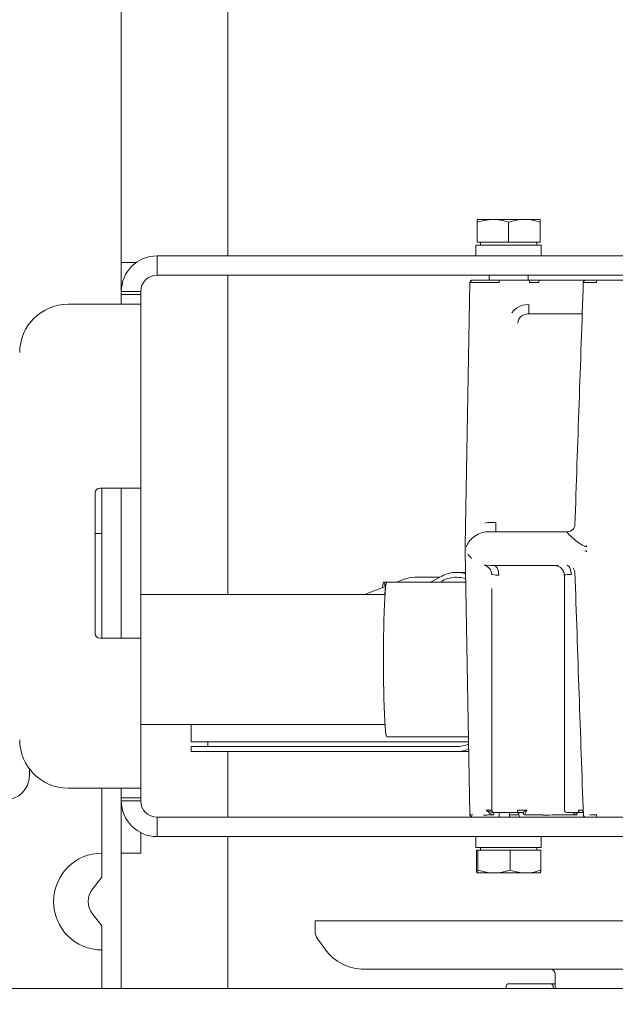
# Model space of a CAD drawing. Header units: centimetres. Extents: x -1436 to 1974, y -887 to 4352.
# Tile 41 of 105: x 532 to 544, y 2533 to 2553. Entities that reach past the tile are written whole.
import ezdxf

# ---------------------------------------------------------------- set-up
doc = ezdxf.new("R2010")
doc.units = ezdxf.units.CM
doc.header["$MEASUREMENT"] = 0
doc.layers.add('00 - nowa technologia myjni_Nr_pióra__246', color=7, linetype='Continuous', lineweight=20, true_color=0x1db3b3)
doc.layers.add('299-A Wymiary Opisy', color=7, linetype='Continuous')
doc.layers.add('299-A Wymiary Opisy_Nr_pióra__11', color=7, linetype='Continuous', lineweight=0)
doc.styles.add('STYL_AUTOMATYCZNY_1', font='arial.ttf')
doc.dimstyles.new('STYL_AUTOMATYCZNY__1', dxfattribs={"dimtxt": 13, "dimasz": 7.6, "dimexe": 0.18, "dimexo": 0.0625, "dimgap": 0, "dimtad": 1, "dimdec": 0, "dimzin": 0, "dimdsep": 46, "dimtxsty": 'STYL_AUTOMATYCZNY_1', "dimblk": 'ARROWHEAD_2', "dimblk1": 'ARROWHEAD_2', "dimblk2": 'ARROWHEAD_2', "dimcen": 0.09, "dimclrd": 7, "dimclre": 7, "dimclrt": 7, "dimadec": 0, "dimazin": 0, "dimtfac": 1, "dimtdec": 4, "dimtmove": 0, "dimatfit": 3, "dimfxl": 0, "dimtolj": 1, "dimtzin": 0, "dimarcsym": 0})

# ---------------------------------------------------------------- blocks, each defined once
blk = doc.blocks.new('*D80')
at = {"layer": '299-A Wymiary Opisy_Nr_pióra__11', "color": 7, "linetype": 'Continuous', "lineweight": 0}
for p, q in [((62.397, 2870.081), (62.379, 2855.081)), ((621.207, 2869.379), (621.188, 2854.379)), ((65.281, 2867.577), (59.495, 2857.584)), ((618.304, 2856.882), (624.09, 2866.875)), ((62.388, 2862.581), (57.498, 2862.587)), ((621.197, 2861.879), (62.388, 2862.581)), ((626.087, 2861.873), (621.197, 2861.879))]:
    blk.add_line(p, q, dxfattribs=at)
at = {"layer": '299-A Wymiary Opisy_Nr_pióra__11', "color": 7, "lineweight": 0, "insert": (326.923, 2864.848), "char_height": 13, "attachment_point": 7, "rotation": 359.928, "style": 'STYL_AUTOMATYCZNY_1'}
blk.add_mtext('\\A1;{\\pql;\\fArial|b0|i0|c238|p0;\\W1.000000;559}', dxfattribs=at)
blk = doc.blocks.new('ARROWHEAD_2')
at = {"color": 0, "linetype": 'Continuous', "lineweight": 0}
for p, q in [((-0.3781, -0.655), (0.3781, 0.655)), ((0, 0), (-1, 0))]:
    blk.add_line(p, q, dxfattribs=at)

msp = doc.modelspace()

# ---------------------------------------------------------------- linework, layer by layer
at = {"layer": '00 - nowa technologia myjni_Nr_pióra__246', "color": 132, "linetype": 'Continuous', "lineweight": 20, "true_color": 0x1db3b3}
for p, q in [((533.868, 2547.777), (533.868, 2592.876)), ((536.068, 2560.175), (536.068, 2548.516)), ((541.219, 2549.266), (541.543, 2549.266)), ((541.219, 2549.266), (541.219, 2549.208)), ((541.219, 2548.795), (541.219, 2549.208)), ((541.543, 2549.266), (541.557, 2549.266)), ((541.557, 2549.266), (541.543, 2549.266)), ((541.557, 2549.266), (542.193, 2549.266)), ((541.868, 2548.795), (541.868, 2549.208)), ((542.193, 2549.266), (542.518, 2549.266)), ((542.518, 2549.208), (542.518, 2549.266)), ((542.518, 2548.795), (542.518, 2549.208)), ((541.868, 2548.736), (541.194, 2548.736)), ((541.194, 2548.736), (541.194, 2548.516)), ((541.219, 2548.795), (541.868, 2548.795)), ((541.287, 2548.736), (541.287, 2548.795)), ((541.868, 2548.795), (542.518, 2548.795)), ((542.543, 2548.736), (541.868, 2548.736)), ((542.45, 2548.736), (542.45, 2548.795)), ((542.543, 2548.736), (542.543, 2548.516)), ((534.608, 2548.516), (538.485, 2548.516)), ((534.608, 2548.115), (534.608, 2548.516)), ((538.485, 2548.516), (539.735, 2548.516)), ((546.769, 2548.516), (539.735, 2548.516)), ((534.175, 2548.376), (533.868, 2548.376)), ((533.868, 2548.376), (533.868, 2548.176)), ((533.868, 2548.176), (533.868, 2547.776)), ((534.608, 2548.115), (538.485, 2548.115)), ((536.068, 2548.115), (536.068, 2541.521)), ((538.485, 2548.115), (539.735, 2548.115)), ((546.769, 2548.115), (539.735, 2548.115)), ((541.469, 2548.016), (541.469, 2548.115)), ((542.269, 2548.016), (542.269, 2548.115)), ((541.068, 2547.967), (540.973, 2542.531)), ((541.118, 2548.016), (541.127, 2548.016)), ((541.127, 2548.016), (541.676, 2548.016)), ((541.676, 2548.016), (542.298, 2548.016)), ((541.676, 2547.967), (541.676, 2548.016)), ((542.298, 2547.967), (542.298, 2548.016)), ((542.298, 2548.016), (542.54, 2548.016)), ((542.54, 2548.016), (542.541, 2548.016)), ((542.541, 2548.016), (543.461, 2548.016)), ((543.411, 2547.967), (543.682, 2547.967)), ((543.461, 2548.016), (543.709, 2548.016)), ((543.709, 2548.016), (544.287, 2548.016)), ((543.808, 2548.016), (543.879, 2548.016)), ((543.879, 2548.016), (543.845, 2548.016)), ((543.879, 2548.016), (543.879, 2548.016)), ((543.879, 2548.016), (543.879, 2548.016)), ((543.879, 2548.016), (543.879, 2548.016)), ((543.879, 2548.016), (543.879, 2548.016)), ((533.868, 2547.776), (533.868, 2547.716)), ((534.269, 2547.776), (533.868, 2547.776)), ((533.868, 2547.516), (533.868, 2547.716)), ((534.269, 2547.716), (533.868, 2547.716)), ((534.269, 2547.675), (534.269, 2547.777)), ((534.269, 2547.776), (534.269, 2547.716)), ((534.269, 2547.516), (534.269, 2547.716)), ((532.769, 2547.516), (533.528, 2547.516)), ((533.528, 2547.516), (534.269, 2547.516)), ((534.269, 2547.516), (534.269, 2543.715)), ((542.259, 2547.315), (542.271, 2547.316)), ((542.271, 2547.316), (543.388, 2547.316)), ((533.329, 2540.716), (533.329, 2543.616)), ((533.429, 2543.715), (533.528, 2543.715)), ((533.468, 2543.715), (533.468, 2540.615)), ((534.269, 2543.715), (533.528, 2543.715)), ((533.868, 2543.715), (533.868, 2540.615)), ((533.868, 2543.715), (533.868, 2543.616)), ((533.868, 2543.616), (533.868, 2540.716)), ((534.269, 2543.715), (534.269, 2543.616)), ((534.269, 2543.616), (534.269, 2540.716)), ((541.495, 2543.009), (541.601, 2543.009)), ((541.601, 2543.009), (541.601, 2542.816)), ((541.442, 2542.815), (541.46, 2542.816)), ((543.086, 2542.816), (541.46, 2542.816)), ((543.088, 2542.816), (543.086, 2542.816)), ((543.087, 2542.816), (543.086, 2542.816)), ((543.088, 2542.816), (543.086, 2542.816)), ((541.068, 2536.965), (540.973, 2542.401)), ((541, 2542.517), (541.008, 2542.533)), ((543.44, 2542.516), (543.45, 2542.512)), ((543.472, 2542.509), (543.476, 2542.509)), ((540.794, 2541.976), (540.98, 2541.976)), ((541.548, 2542.116), (541.561, 2542.116)), ((541.548, 2542.116), (541.562, 2542.116)), ((542.819, 2542.116), (541.561, 2542.116)), ((542.82, 2542.116), (542.819, 2542.116)), ((539.29, 2541.776), (539.349, 2541.776)), ((539.349, 2541.776), (539.351, 2541.776)), ((539.352, 2541.776), (540.984, 2541.776)), ((539.557, 2541.776), (539.709, 2541.834)), ((539.928, 2541.876), (540.444, 2541.876)), ((540.253, 2541.776), (540.486, 2541.897)), ((540.453, 2541.776), (540.503, 2541.801)), ((541.542, 2541.932), (541.603, 2541.921)), ((543.019, 2537.066), (543.019, 2541.916)), ((538.893, 2541.521), (539.326, 2541.687)), ((541.519, 2541.598), (541.519, 2541.64)), ((541.519, 2541.64), (541.519, 2541.598)), ((541.519, 2537.066), (541.519, 2541.598)), ((534.269, 2541.521), (539.315, 2541.521)), ((533.528, 2540.615), (533.429, 2540.615)), ((534.269, 2540.615), (533.528, 2540.615)), ((533.868, 2540.716), (533.868, 2540.615)), ((534.269, 2540.716), (534.269, 2540.615)), ((534.269, 2540.615), (534.269, 2537.516)), ((534.269, 2538.831), (535.309, 2538.831)), ((534.269, 2538.831), (539.315, 2538.831)), ((534.269, 2538.831), (535.309, 2538.831)), ((535.309, 2538.603), (535.309, 2538.831)), ((535.309, 2538.603), (535.309, 2538.476)), ((539.352, 2538.576), (541.039, 2538.576)), ((535.309, 2538.476), (541.041, 2538.476)), ((535.309, 2538.376), (535.309, 2538.275)), ((535.309, 2538.376), (540.794, 2538.376)), ((535.655, 2538.376), (535.655, 2538.476)), ((535.309, 2538.275), (540.794, 2538.275)), ((536.068, 2538.276), (536.068, 2536.916)), ((540.794, 2538.275), (541.045, 2538.275)), ((531.969, 2537.776), (531.969, 2537.916)), ((532.769, 2537.516), (533.528, 2537.516)), ((533.468, 2537.516), (533.468, 2535.676)), ((533.528, 2537.516), (534.269, 2537.516)), ((533.868, 2537.516), (533.868, 2537.316)), ((534.269, 2537.316), (534.269, 2537.516)), ((533.868, 2537.316), (533.868, 2537.339)), ((534.269, 2537.316), (533.868, 2537.316)), ((533.868, 2537.316), (533.868, 2537.256)), ((534.269, 2537.316), (534.269, 2537.256)), ((534.269, 2537.256), (533.868, 2537.256)), ((533.868, 2537.255), (533.868, 2533.376)), ((533.868, 2537.176), (533.868, 2537.248)), ((533.868, 2536.176), (533.868, 2537.176)), ((534.269, 2537.251), (534.269, 2537.256)), ((542.241, 2537.064), (542.052, 2537.066)), ((542.052, 2537.016), (542.052, 2537.066)), ((534.608, 2536.916), (534.608, 2536.516)), ((534.608, 2536.916), (538.485, 2536.916)), ((538.485, 2536.916), (539.735, 2536.916)), ((539.735, 2536.916), (546.769, 2536.916)), ((541.564, 2536.966), (541.446, 2536.964)), ((541.552, 2537.016), (541.555, 2537.016)), ((541.552, 2537.016), (541.555, 2537.016)), ((541.568, 2537.016), (541.554, 2537.016)), ((541.819, 2537.016), (541.568, 2537.016)), ((541.676, 2537.016), (541.676, 2536.966)), ((541.676, 2536.966), (541.676, 2536.916)), ((542.052, 2537.016), (541.819, 2537.016)), ((541.887, 2537.016), (541.887, 2536.966)), ((541.887, 2536.916), (541.887, 2536.966)), ((541.887, 2536.966), (542.082, 2536.966)), ((542.137, 2537.016), (542.052, 2537.016)), ((542.137, 2537.016), (542.137, 2537.016)), ((542.17, 2537.023), (542.173, 2537.024)), ((542.254, 2536.965), (542.184, 2536.966)), ((542.185, 2537.028), (542.186, 2537.029)), ((543.194, 2537.016), (543.069, 2537.016)), ((543.335, 2537.016), (543.194, 2537.016)), ((543.215, 2537.016), (543.244, 2537.016)), ((543.399, 2537.016), (543.334, 2537.016)), ((543.399, 2537.016), (543.401, 2537.021)), ((543.399, 2537.016), (543.399, 2537.016)), ((543.408, 2537.038), (543.409, 2537.041)), ((543.682, 2536.965), (543.544, 2536.964)), ((534.269, 2536.176), (534.269, 2536.598)), ((534.608, 2536.516), (538.485, 2536.516)), ((536.068, 2536.516), (536.068, 2533.376)), ((538.485, 2536.516), (539.735, 2536.516)), ((539.735, 2536.516), (546.769, 2536.516)), ((541.194, 2536.516), (541.897, 2536.516)), ((541.194, 2536.295), (541.194, 2536.516)), ((541.897, 2536.516), (542.543, 2536.516)), ((542.543, 2536.295), (542.543, 2536.516)), ((541.194, 2536.295), (541.897, 2536.295)), ((542.169, 2536.295), (541.287, 2536.295)), ((541.287, 2536.295), (541.287, 2536.236)), ((541.897, 2536.295), (542.543, 2536.295)), ((542.45, 2536.295), (542.169, 2536.295)), ((542.45, 2536.295), (542.45, 2536.236)), ((533.868, 2536.176), (534.269, 2536.176)), ((541.235, 2536.236), (541.203, 2536.236)), ((541.203, 2536.236), (541.203, 2535.824)), ((541.9, 2536.236), (541.235, 2536.236)), ((541.235, 2536.236), (541.235, 2535.824)), ((542.534, 2536.236), (541.9, 2536.236)), ((541.9, 2536.236), (541.9, 2535.824)), ((542.534, 2536.236), (542.534, 2535.824)), ((533.268, 2535.425), (533.468, 2535.676)), ((541.219, 2535.766), (541.218, 2535.766)), ((541.219, 2535.766), (541.218, 2535.766)), ((541.568, 2535.766), (541.219, 2535.766)), ((541.219, 2535.766), (541.219, 2535.766)), ((542.204, 2535.766), (541.568, 2535.766)), ((542.217, 2535.766), (542.204, 2535.766)), ((542.204, 2535.766), (542.217, 2535.766)), ((542.518, 2535.766), (542.217, 2535.766)), ((542.518, 2535.766), (542.519, 2535.766)), ((533.468, 2534.676), (533.268, 2534.926)), ((533.468, 2534.676), (533.468, 2533.376)), ((540.504, 2534.776), (537.869, 2534.776)), ((537.87, 2534.571), (537.869, 2534.776)), ((555.869, 2534.776), (540.504, 2534.776)), ((538.078, 2534.19), (537.927, 2534.398)), ((541.226, 2533.776), (538.888, 2533.776)), ((554.849, 2533.776), (541.226, 2533.776)), ((542.829, 2533.676), (542.829, 2533.376)), ((541.819, 2533.376), (541.819, 2533.426)), ((542.019, 2533.476), (541.868, 2533.476)), ((542.325, 2533.476), (542.019, 2533.476)), ((542.429, 2533.476), (542.325, 2533.476)), ((542.429, 2533.476), (542.735, 2533.476)), ((542.829, 2533.476), (542.736, 2533.476)), ((542.785, 2533.427), (542.787, 2533.376)), ((551.784, 2533.376), (528.909, 2533.376))]:
    msp.add_line(p, q, dxfattribs=at)
for points in [[(541.543, 2549.266), (541.455, 2549.261), (541.361, 2549.246), (541.293, 2549.23), (541.219, 2549.208)], [(541.557, 2549.265), (541.66, 2549.257), (541.77, 2549.236), (541.868, 2549.208)], [(541.868, 2549.208), (541.971, 2549.237), (542.062, 2549.256), (542.129, 2549.263), (542.193, 2549.266)], [(542.193, 2549.266), (542.258, 2549.263), (542.325, 2549.256), (542.416, 2549.237), (542.518, 2549.208)], [(541.077, 2547.967), (541.151, 2547.967), (541.676, 2547.967)], [(542.492, 2547.967), (542.495, 2547.982), (542.502, 2547.996), (542.513, 2548.007), (542.526, 2548.013), (542.541, 2548.016)], [(543.682, 2547.967), (543.685, 2547.989), (543.693, 2548.007), (543.703, 2548.014), (543.709, 2548.016)], [(542.287, 2547.509), (542.22, 2547.506), (542.154, 2547.493), (542.091, 2547.47), (542.034, 2547.437), (541.983, 2547.395), (541.932, 2547.335)], [(542.287, 2547.509), (542.286, 2547.34), (542.286, 2547.319), (542.286, 2547.316)], [(542.058, 2547.123), (542.065, 2547.168), (542.082, 2547.21), (542.109, 2547.247), (542.144, 2547.277), (542.185, 2547.299), (542.23, 2547.312), (542.259, 2547.315)], [(541.169, 2542.723), (541.239, 2542.763), (541.311, 2542.792), (541.393, 2542.811), (541.442, 2542.815)], [(543.086, 2542.816), (543.083, 2542.815), (543.08, 2542.813), (543.08, 2542.81), (543.081, 2542.802), (543.098, 2542.776), (543.119, 2542.751)], [(543.237, 2542.956), (543.233, 2542.931), (543.214, 2542.889), (543.198, 2542.867), (543.177, 2542.848), (543.145, 2542.829), (543.107, 2542.817), (543.087, 2542.816)], [(543.119, 2542.751), (543.157, 2542.714), (543.25, 2542.635), (543.326, 2542.58)], [(540.971, 2542.509), (540.969, 2542.465), (540.971, 2542.422)], [(540.995, 2542.509), (540.997, 2542.511), (540.998, 2542.512), (541, 2542.517)], [(543.389, 2542.54), (543.421, 2542.523), (543.44, 2542.516)], [(541.365, 2542.126), (541.371, 2542.127), (541.391, 2542.127), (541.493, 2542.118), (541.548, 2542.116)], [(541.563, 2542.116), (541.577, 2542.113), (541.593, 2542.106), (541.607, 2542.095), (541.628, 2542.068), (541.643, 2542.036), (541.656, 2541.994), (541.662, 2541.95), (541.664, 2541.916)], [(542.899, 2542.122), (542.835, 2542.116), (542.82, 2542.116)], [(543.157, 2541.93), (543.157, 2541.967), (543.152, 2542.004), (543.14, 2542.05), (543.13, 2542.072), (543.118, 2542.092), (543.106, 2542.107), (543.08, 2542.125)], [(543.237, 2541.975), (543.23, 2542.011), (543.208, 2542.052), (543.199, 2542.063)], [(541.519, 2541.931), (541.519, 2541.932), (541.522, 2541.933), (541.533, 2541.933), (541.542, 2541.932)], [(541.519, 2537.066), (541.516, 2537.065), (541.407, 2537.064)], [(541.407, 2537.064), (541.451, 2537.021), (541.488, 2536.992), (541.527, 2536.974)], [(542.209, 2536.988), (542.229, 2537.032), (542.241, 2537.064)], [(543.309, 2537.066), (543.311, 2537.047), (543.317, 2537.03), (543.326, 2537.019), (543.331, 2537.016), (543.335, 2537.016)], [(541.527, 2536.974), (541.557, 2536.967), (541.564, 2536.966)], [(541.555, 2537.016), (541.556, 2537.015), (541.557, 2537.014), (541.559, 2537.011), (541.564, 2536.982), (541.564, 2536.966)], [(542.082, 2536.966), (542.085, 2536.951), (542.091, 2536.937), (542.103, 2536.925), (542.117, 2536.918), (542.131, 2536.916)], [(542.137, 2537.016), (542.151, 2537.013), (542.165, 2537.006), (542.176, 2536.994), (542.182, 2536.98), (542.184, 2536.966)], [(543.193, 2537.014), (543.23, 2536.985), (543.245, 2536.976)], [(543.245, 2537.016), (543.256, 2537.013), (543.266, 2537.006), (543.276, 2536.991), (543.281, 2536.966)], [(543.245, 2536.976), (543.275, 2536.967), (543.281, 2536.966)], [(543.682, 2536.965), (543.685, 2536.942), (543.693, 2536.925), (543.703, 2536.917), (543.709, 2536.916)], [(541.218, 2535.766), (541.216, 2535.767), (541.213, 2535.775), (541.203, 2535.824)], [(541.235, 2535.824), (541.225, 2535.775), (541.223, 2535.769), (541.221, 2535.767), (541.22, 2535.766)], [(541.568, 2535.766), (541.501, 2535.768), (541.433, 2535.775), (541.34, 2535.794), (541.235, 2535.824)], [(541.9, 2535.824), (541.795, 2535.794), (541.702, 2535.775), (541.634, 2535.768), (541.568, 2535.766)], [(542.204, 2535.766), (542.104, 2535.774), (541.996, 2535.795), (541.9, 2535.824)], [(542.217, 2535.766), (542.303, 2535.771), (542.394, 2535.785), (542.461, 2535.801), (542.534, 2535.824)], [(542.519, 2535.766), (542.521, 2535.767), (542.524, 2535.775), (542.534, 2535.824)]]:
    msp.add_lwpolyline(points, dxfattribs=at)
for centre, radius, start, end in [((534.608, 2547.776), 0.74, 90, 180), ((534.608, 2547.776), 0.34, 90, 180), ((541.118, 2547.966), 0.05, 89.9956, 179.0101), ((541.127, 2547.966), 0.05, 90.1375, 178.9883), ((542.404, 2537.163), 10.805, 89.5334, 90.5639), ((11333.563, 2169.731), 10796.779, 177.992385, 178.018995), ((543.461, 2547.966), 0.0501, 90.6294, 177.9242), ((532.769, 2546.516), 1, 90, 180), ((533.429, 2543.616), 0.1, 90, 180), ((541.498, 2542.623), 0.386, 90.4478, 107.9379), ((533.468, 2544.776), 2, 265.986, 270), ((541.4, 2542.36), 0.429, 152.2517, 156.2064), ((541.391, 2542.364), 0.419, 140.2984, 152.1998), ((541.442, 2542.32), 0.487, 124.1115, 140.0868), ((543.89, 2543.403), 0.998, 235.5666, 239.8834), ((540.801, 2542.533), 0.172, 352.2242, 359.4076), ((540.756, 2542.396), 0.217, 1.1621, 6.8464), ((540.795, 2542.534), 0.201, 352.8669, 359.004), ((541.406, 2542.577), 0.437, 209.8384, 225.3696), ((543.475, 2542.324), 0.0978, 89.5528, 107.8662), ((543.474, 2542.606), 0.0973, 255.7762, 268.7443), ((543.175, 2542.529), 0.302, 356.2756, 0.3444), ((543.131, 2542.397), 0.346, 0.5711, 4.1281), ((540.792, 2541.342), 0.633, 72.7104, 89.8826), ((541.318, 2541.93), 0.2, 0.1561, 76.6264), ((542.818, 2541.916), 0.2, 0.007, 89.9917), ((542.821, 2541.935), 0.18, 83.5795, 90.2617), ((542.818, 2541.916), 0.2, 0.0623, 83.5538), ((12181.609, 2944.771), 11645.34, 181.982178, 182.006849), ((539.93, 2541.268), 0.608, 90.2193, 111.3119), ((540.792, 2541.274), 0.601, 71.5604, 89.8582), ((541.666, 2542.307), 0.391, 260.744, 269.6632), ((543.007, 2541.956), 0.0426, 286.1815, 295.8847), ((543.087, 2541.759), 0.17, 102.6017, 111.3017), ((543.108, 2541.657), 0.274, 90.3597, 102.0661), ((543.112, 2541.402), 0.53, 85.1243, 90.6913), ((533.429, 2540.716), 0.1, 180, 270), ((532.769, 2538.516), 1, 180, 270), ((540.791, 2538.922), 0.647, 270.2737, 293.0496), ((531.469, 2537.776), 0.5, 270, 0), ((534.608, 2537.256), 0.74, 180, 270), ((534.608, 2537.256), 0.34, 180.0001, 270), ((540.172, 2533.816), 3.475, 67.9936, 69.175), ((541.568, 2537.066), 0.05, 180, 270), ((542.157, 2537.152), 0.122, 304.0503, 313.8135), ((543.069, 2537.066), 0.05, 180.0486, 269.9572), ((543.26, 2530.433), 6.633, 88.7247, 89.574), ((541.118, 2536.966), 0.05, 180.9899, 270.0044), ((541.128, 2539.962), 2.998, 269.0272, 270.0523), ((541.127, 2536.966), 0.05, 181.0236, 269.8511), ((541.382, 2543.393), 6.43, 269.7222, 270.5685), ((541.664, 2537.49), 0.491, 247.2795, 252.5093), ((541.56, 2537.153), 0.138, 251.6344, 266.9767), ((542.033, 2536.966), 0.0494, 359.2262, 89.1933), ((542.132, 2537.12), 0.105, 272.4929, 291.5341), ((542.134, 2537.135), 0.118, 289.1278, 295.3321), ((542.179, 2536.986), 0.0212, 284.5008, 311.0423), ((542.126, 2537.176), 0.158, 291.9757, 302.4966), ((542.103, 2537.227), 0.214, 300.2866, 304.5748), ((542.726, 2583.768), 46.804, 269.4234, 269.8202), ((542.612, 2578.189), 41.226, 269.9538, 270.3215), ((543.406, 2462.028), 74.938, 90.09538, 90.43015), ((543.399, 2536.984), 0.0315, 71.1946, 90.3732), ((543.306, 2537.069), 0.107, 333.4593, 342.7682), ((543.461, 2536.966), 0.05, 182.3038, 269.3515), ((533.468, 2535.175), 1, 90, 270), ((533.581, 2535.175), 0.4, 141.3402, 218.6598), ((538.17, 2534.574), 0.3, 180.5, 215.8684), ((538.888, 2534.776), 1, 215.8684, 270), ((542.729, 2533.676), 0.1, 0, 90), ((541.868, 2533.426), 0.05, 90, 180), ((542.735, 2533.426), 0.05, 2.2725, 90)]:
    msp.add_arc(centre, radius, start, end, dxfattribs=at)
for centre, major_axis, ratio, start_param, end_param in [((540.794, 2540.126), (0, -1.85), 0.57735, 3.141564, 3.433838), ((539.29, 2540.175), (0, 1.6), 0.043619, 0, 0.376824), ((539.352, 2540.175), (0, 1.6), 0.043619, 0, 3.141593), ((539.29, 2540.175), (0, 1.6), 0.043619, 5.939856, 6.283185), ((539.349, 2540.175), (0, 1.6), 0.043619, 0, 0.572365), ((539.349, 2540.175), (0, 1.6), 0.043619, 6.260531, 6.283185), ((540.794, 2540.126), (0, -1.75), 0.57735, 3.141564, 3.433838), ((540.794, 2540.126), (0, -1.75), 0.57735, 0, 0.24841)]:
    msp.add_ellipse(centre, major_axis=major_axis, ratio=ratio, start_param=start_param, end_param=end_param, dxfattribs=at)

# ---------------------------------------------------------------- dimensions: what is measured, and where the dimension line sits
at = {"layer": '299-A Wymiary Opisy', "color": 7, "linetype": 'Continuous', "lineweight": 0}
dim = msp.add_linear_dim(base=(62.388, 2862.581), p1=(621.379, 3006.651), p2=(60.718, 1533.251), angle=179.928, dimstyle='STYL_AUTOMATYCZNY__1', dxfattribs=at)
dim.commit()
dim.dimension.update_dxf_attribs({"geometry": '*D80', "text_midpoint": (341.771, 2871.33), "dimtype": 160, "text_rotation": 359.928})

doc.saveas('drawing.dxf')
